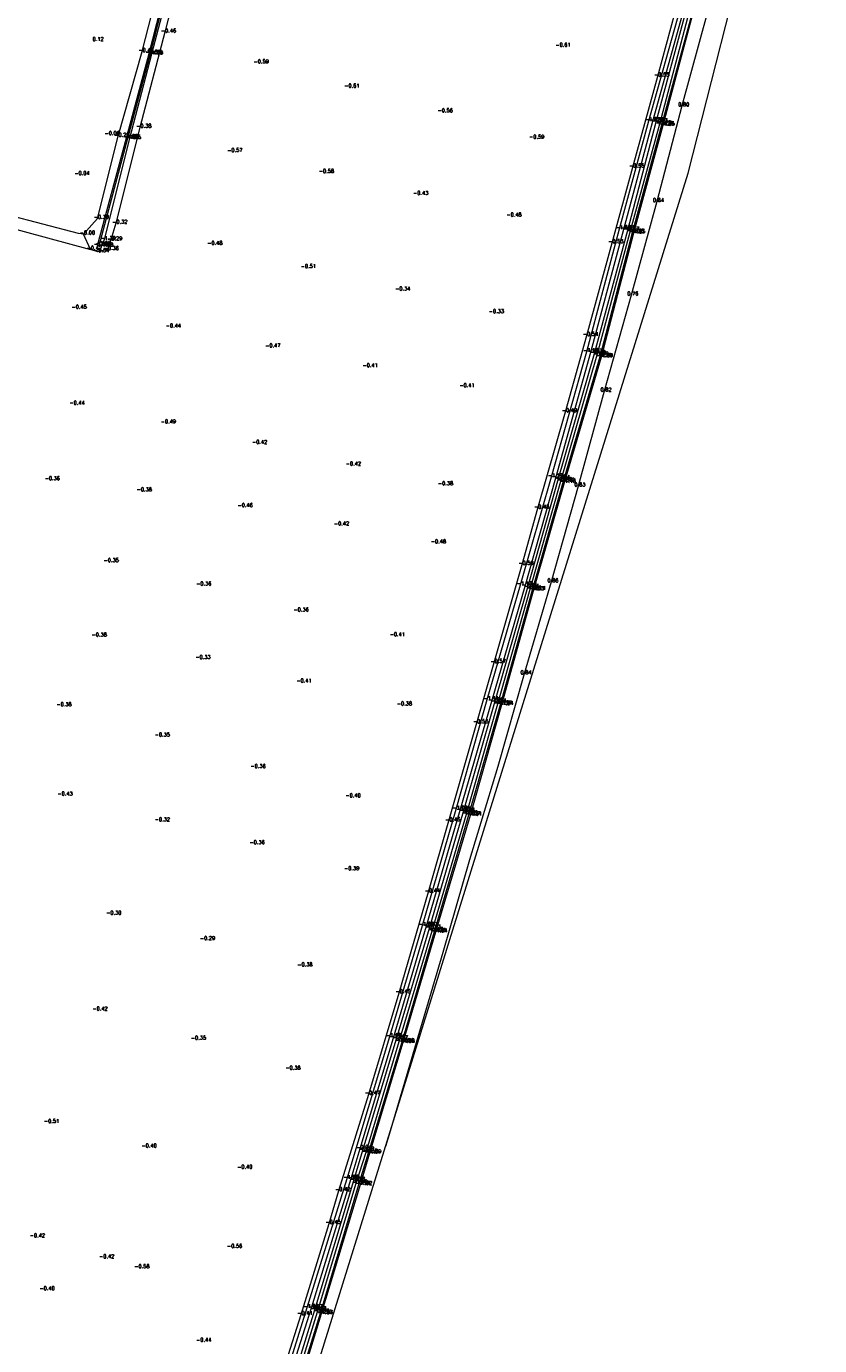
# Model space of a CAD drawing. Header units: metres. Extents: x 102665 to 103901, y 415762 to 419767.
# Tile 62 of 93: x 103528 to 103743, y 418715 to 419072. Entities that reach past the tile are written whole.
import ezdxf

# ---------------------------------------------------------------- set-up
doc = ezdxf.new("R2010")
doc.units = ezdxf.units.M
doc.header["$MEASUREMENT"] = 0
for name, color, linetype, lineweight in [('DTM-Bodemsloot', 162, 'Continuous', 0), ('DTM-Hoogtecijfer', 7, 'Continuous', 0), ('DTM_27-12-2009_terrestrisch', 97, 'Continuous', 0), ('DTM_talud', 94, 'Continuous', 0)]:
    doc.layers.add(name, color=color, linetype=linetype, lineweight=lineweight)
doc.styles.get("Standard").update_dxf_attribs({"font": 'txt.shx'})

msp = doc.modelspace()

# ---------------------------------------------------------------- linework, layer by layer
at = {"layer": 'DTM-Bodemsloot'}
for points in [[(103536.93, 418509.58, -1.99), (103547.04, 418540.65, -1.87), (103556.84, 418571.12, -1.95), (103566.52, 418600.84, -1.83), (103576.88, 418633.32, -1.86), (103586.38, 418663.66, -1.87), (103595.7, 418693.79, -1.88), (103605.59, 418725.01, -1.93), (103616.36, 418759.99, -2.04), (103618.76, 418768.1, -2.04), (103627.81, 418798.06, -1.96), (103636.7, 418828.34, -2.03), (103645.78, 418859.61, -1.89), (103654.4, 418889.17, -1.99), (103663.4, 418920.24, -1.98), (103671.63, 418949.56, -2.08), (103681.18, 418983.51, -1.97), (103690.06, 419016.77, -1.85), (103697.92, 419046.03, -1.8), (103706.34, 419076.43, -1.96), (103714.81, 419109.79, -1.72), (103722.34, 419136.99, -1.89), (103722.88, 419139.75, -2.13), (103723.49, 419142.38, -1.78)], [(103539.17, 418508.31, -1.53), (103549.4, 418539.24, -1.43), (103559.2, 418569.7, -1.54), (103569.13, 418599.5, -1.6), (103579.22, 418631.97, -1.46), (103588.99, 418662.31, -1.62), (103598.28, 418692.24, -1.47), (103607.99, 418723.61, -1.39), (103618.44, 418758.44, -1.37), (103620.99, 418766.95, -1.41), (103630.13, 418796.96, -1.36), (103638.82, 418826.82, -1.33), (103648.19, 418858.38, -1.37), (103656.71, 418888.27, -1.37), (103665.37, 418919.23, -1.53), (103673.74, 418948.59, -1.49), (103683.67, 418982.31, -1.39), (103692.44, 419015.91, -1.38), (103700.36, 419044.98, -1.28), (103708.6, 419075.37, -1.34), (103717.56, 419108.82, -1.29), (103724.59, 419136.55, -1.23), (103724.9, 419137.41, -1.21)], [(103539.58, 418508.22, -1.11), (103549.93, 418539.15, -0.84), (103559.62, 418569.58, -1.08), (103569.55, 418599.56, -1.12), (103579.58, 418631.99, -1.03), (103589.37, 418662.24, -1.06), (103598.7, 418692.14, -1.02), (103608.28, 418723.48, -1.03), (103618.89, 418758.41, -1.02), (103621.37, 418766.94, -1.08), (103630.41, 418796.9, -1.08), (103639.24, 418826.72, -1.04), (103648.58, 418858.32, -1.01), (103657.09, 418888.22, -1.04), (103665.76, 418919.29, -1.14), (103674.01, 418948.3, -1.16), (103684, 418982.28, -1.09), (103692.73, 419015.79, -1.05), (103700.71, 419044.93, -1.05), (103708.83, 419075.28, -1.06), (103717.9, 419108.75, -1.04), (103724.96, 419136.49, -0.98)], [(103548.28, 419012.61, -1.6), (103555.91, 419041.43, -1.66), (103562.05, 419064.31, -1.7), (103568.15, 419088.37, -1.7), (103571.44, 419101.85, -1.78), (103571.77, 419105.32, -1.77)], [(103536.09, 418509.83, -1.3), (103545.9, 418540.94, -1.06), (103555.81, 418571.24, -1.02), (103565.42, 418600.94, -1.08), (103575.62, 418633.66, -1.03), (103585.2, 418663.82, -1.12), (103594.74, 418694.15, -1.07), (103604.45, 418725.1, -1.06), (103615.24, 418760.02, -1.08), (103626.76, 418798.41, -1.1), (103635.64, 418828.48, -1.06), (103644.73, 418859.92, -1.03), (103653.12, 418889.54, -1.11), (103662.14, 418920.6, -1.13), (103670.54, 418949.84, -1.12), (103680.09, 418983.67, -1.13), (103688.87, 419016.88, -1.08), (103696.82, 419046.09, -1.07), (103705.39, 419076.56, -1.4)], [(103538.08, 418509.08, -2.18), (103548.11, 418540.12, -2.27), (103557.87, 418570.54, -2.23), (103567.65, 418600.16, -2.16), (103577.81, 418632.92, -2.25), (103587.56, 418663.07, -2.25), (103596.81, 418693.19, -2.27), (103606.53, 418724.54, -2.23), (103617.04, 418759.49, -2.26), (103619.51, 418767.66, -2.3), (103628.59, 418797.83, -2.27), (103637.49, 418827.76, -2.23), (103646.69, 418859.32, -2.26), (103655.2, 418888.9, -2.24), (103664.1, 418919.95, -2.21), (103672.37, 418949.33, -2.24), (103682.13, 418983.15, -2.19), (103691.11, 419016.54, -2.17), (103698.79, 419045.78, -2.13), (103706.98, 419076.19, -2.18)], [(103538.48, 418508.52, -1.86), (103548.72, 418539.56, -1.85), (103558.57, 418569.92, -1.89), (103568.41, 418599.74, -1.78), (103578.5, 418632.31, -1.9), (103588.3, 418662.62, -1.89), (103597.53, 418692.6, -1.88), (103607.24, 418723.96, -1.84), (103617.68, 418758.75, -1.9), (103620.38, 418767.11, -1.83), (103629.34, 418797.08, -1.89), (103638.21, 418827, -1.85), (103647.5, 418858.57, -1.85), (103655.99, 418888.38, -1.79), (103664.69, 418919.41, -1.86), (103673.02, 418948.67, -1.88), (103682.87, 418982.77, -1.89), (103691.77, 419016.07, -1.91), (103699.79, 419045.24, -1.72), (103707.81, 419075.72, -1.83)]]:
    msp.add_polyline3d(points, dxfattribs=at)
at = {"layer": 'DTM_27-12-2009_terrestrisch'}
msp.add_polyline3d([(103539.74, 418492.21, 0), (103667.84, 418904.46, 0), (103707.44, 419031.89, 0), (103743.01, 419171.57, 0)], dxfattribs=at)
at = {"layer": 'DTM_talud'}
for points in [[(103511.01, 419090.8, -1.78), (103512.03, 419090.5, -1.68), (103538.43, 419097.39, -1.45), (103552.26, 419101.15, -1.42), (103571.71, 419106.11, -1.41), (103572.63, 419105.57, -1.51), (103571.83, 419101.77, -1.72), (103568.63, 419088.2, -1.58), (103562.33, 419064.15, -1.63), (103556.4, 419041.28, -1.55), (103549.52, 419014.02, -1.39), (103548.9, 419012.17, -1.38), (103547.7, 419012.36, -1.39), (103555.58, 419041.52, -1.65), (103561.68, 419064.32, -1.63), (103567.81, 419088.39, -1.65), (103571.17, 419101.98, -1.65), (103571, 419104.87, -1.52), (103552.32, 419100.23, -1.43), (103538.63, 419096.79, -1.47), (103511.71, 419089.95, -1.64), (103510.54, 419089.38, -1.78), (103510.09, 419088.62, -1.84)], [(103572.54, 419095.87, -0.46), (103565.89, 419070.07, -0.46), (103559.21, 419044.33, -0.38), (103552.71, 419018.38, -0.32), (103551.32, 419013.88, -0.29), (103550.41, 419011.26, -0.36), (103547.79, 419010.68, -0.54), (103545.79, 419011.33, -0.42), (103543.94, 419015.46, 0), (103547.7, 419019.7, -0.39), (103553.29, 419041.9, -0.25), (103559.79, 419064.82, -0.44), (103565.92, 419088.81, -0.46)], [(103594.68, 418697.61, -0.32), (103602.77, 418723.23, -0.41), (103610.38, 418747.9, -0.45), (103612.98, 418756.74, -0.42), (103621.06, 418782.84, -0.47), (103629.3, 418810.26, -0.45), (103637.25, 418837.53, -0.44), (103642.77, 418856.74, -0.45), (103650.29, 418883.27, -0.53), (103655.01, 418899.56, -0.57), (103662.54, 418926.12, -0.59), (103666.79, 418941.31, -0.48), (103674.33, 418967.4, -0.49), (103680.03, 418988.01, -0.54), (103686.87, 419013.1, -0.53), (103692.51, 419033.57, -0.55), (103699.25, 419058.21, -0.55), (103706.25, 419084.25, -0.57)], [(103712.8, 419075.82, 0.7), (103705.77, 419050.14, 0.8), (103698.95, 419024.24, 0.84), (103692.01, 418998.96, 0.76), (103684.75, 418972.99, 0.82), (103677.69, 418947.28, 0.83), (103670.4, 418921.39, 0.86), (103663.12, 418896.52, 0.84), (103655.95, 418871.47, 0.73), (103648.35, 418846.22, 0.89), (103641.08, 418821.18, 0.83), (103634.31, 418798.25, 0.91), (103626.88, 418772.79, 0.79), (103625.65, 418768.67, 0.78)], [(103543.94, 419015.46, 0), (103542.56, 419015.61, 0), (103523.29, 419020.64, 0.04), (103505.77, 419025.56, 0.05), (103495.99, 419026.75, -0.28), (103505.44, 419023.22, -0.37), (103522.55, 419017.63, -0.27), (103545.79, 419011.33, -0.42)]]:
    msp.add_polyline3d(points, dxfattribs=at)

# ---------------------------------------------------------------- texts
at = {"layer": 'DTM-Hoogtecijfer', "linetype": 'Continuous', "lineweight": 0}
for s, p in [('0.12', (103546.38, 419067.69)), ('-0.46', (103564.89, 419069.98)), ('-0.44', (103558.79, 419064.73)), ('-1.63', (103560.69, 419064.23)), ('-1.70', (103561.05, 419064.22)), ('-1.63', (103561.33, 419064.06)), ('-0.61', (103671.56, 419066.17)), ('-0.59', (103589.95, 419061.65)), ('-0.55', (103698.25, 419058.11)), ('-0.61', (103614.46, 419055.1)), ('0.80', (103704.77, 419050.05)), ('-0.56', (103639.7, 419048.42)), ('-1.07', (103695.82, 419046)), ('-1.80', (103696.92, 419045.93)), ('-0.06', (103549.65, 419042.27)), ('-0.38', (103558.21, 419044.24)), ('-2.13', (103697.8, 419045.69)), ('-1.72', (103698.79, 419045.14)), ('-1.28', (103699.36, 419044.89)), ('-1.05', (103699.71, 419044.84)), ('-0.25', (103552.29, 419041.81)), ('-1.65', (103554.58, 419041.42)), ('-1.66', (103554.91, 419041.34)), ('-1.55', (103555.4, 419041.19)), ('-0.59', (103664.45, 419041.3)), ('-0.57', (103582.8, 419037.68)), ('-0.04', (103541.47, 419031.46)), ('-0.58', (103607.6, 419032.02)), ('-0.55', (103691.51, 419033.47)), ('-0.43', (103633.07, 419026.1)), ('0.84', (103697.95, 419024.15)), ('-0.39', (103546.7, 419019.61)), ('-0.39', (103546.7, 419019.61)), ('-0.32', (103551.71, 419018.29)), ('-0.48', (103658.31, 419020.23)), ('-0.00', (103542.94, 419015.37)), ('-0.00', (103542.94, 419015.37)), ('-1.39', (103548.52, 419013.93)), ('-0.29', (103550.32, 419013.79)), ('-1.08', (103687.87, 419016.79)), ('-1.85', (103689.06, 419016.68)), ('-2.17', (103690.11, 419016.44)), ('-1.91', (103690.77, 419015.97)), ('-1.38', (103691.44, 419015.82)), ('-1.05', (103691.73, 419015.7)), ('-0.42', (103544.79, 419011.24)), ('-0.42', (103544.79, 419011.24)), ('-1.39', (103546.7, 419012.27)), ('-0.54', (103546.8, 419010.58)), ('-1.60', (103547.28, 419012.51)), ('-1.38', (103547.9, 419012.08)), ('-0.36', (103549.41, 419011.16)), ('-0.48', (103577.41, 419012.56)), ('-0.53', (103685.87, 419013.01)), ('-0.51', (103602.7, 419006.3)), ('-0.34', (103628.24, 419000.23)), ('0.76', (103691.01, 418998.87)), ('-0.45', (103540.72, 418995.29)), ('-0.33', (103653.54, 418994.11)), ('-0.44', (103566.19, 418990.2)), ('-0.54', (103679.03, 418987.92)), ('-0.47', (103593.09, 418984.84)), ('-1.13', (103679.09, 418983.58)), ('-1.97', (103680.18, 418983.41)), ('-2.19', (103681.13, 418983.06)), ('-1.89', (103681.87, 418982.67)), ('-1.39', (103682.67, 418982.22)), ('-1.09', (103683, 418982.19)), ('-0.41', (103619.41, 418979.48)), ('-0.41', (103645.59, 418974.06)), ('0.82', (103683.75, 418972.89)), ('-0.44', (103540.15, 418969.35)), ('-0.49', (103673.33, 418967.31)), ('-0.49', (103564.83, 418964.28)), ('-0.42', (103589.52, 418958.73)), ('-0.42', (103614.88, 418952.89)), ('-1.12', (103669.54, 418949.75)), ('-2.08', (103670.63, 418949.46)), ('-0.36', (103533.44, 418948.91)), ('-0.38', (103558.32, 418945.92)), ('-0.38', (103639.79, 418947.56)), ('-2.24', (103671.37, 418949.24)), ('-1.88', (103672.02, 418948.58)), ('-1.49', (103672.74, 418948.5)), ('-1.16', (103673.01, 418948.2)), ('0.83', (103676.69, 418947.19)), ('-0.46', (103585.62, 418941.65)), ('-0.48', (103665.79, 418941.22)), ('-0.42', (103611.67, 418936.7)), ('-0.48', (103637.88, 418931.85)), ('-0.35', (103549.37, 418926.77)), ('-0.59', (103661.55, 418926.03)), ('0.86', (103669.4, 418921.29)), ('-0.36', (103574.42, 418920.42)), ('-1.13', (103661.14, 418920.5)), ('-1.98', (103662.4, 418920.15)), ('-2.21', (103663.1, 418919.85)), ('-1.86', (103663.69, 418919.31)), ('-1.53', (103664.37, 418919.13)), ('-1.14', (103664.76, 418919.2)), ('-0.36', (103600.74, 418913.41)), ('-0.38', (103546.14, 418906.64)), ('-0.41', (103626.75, 418906.71)), ('-0.33', (103574.19, 418900.56)), ('-0.57', (103654.01, 418899.46)), ('0.84', (103662.12, 418896.42)), ('-0.41', (103601.51, 418894.21)), ('-1.11', (103652.12, 418889.45)), ('-1.99', (103653.4, 418889.08)), ('-2.24', (103654.2, 418888.81)), ('-0.38', (103536.61, 418887.81)), ('-0.38', (103628.68, 418888)), ('-1.79', (103654.99, 418888.28)), ('-1.37', (103655.71, 418888.18)), ('-1.04', (103656.09, 418888.13)), ('-0.53', (103649.29, 418883.17)), ('-0.35', (103563.2, 418879.6)), ('-0.36', (103589.1, 418871.08)), ('-0.43', (103536.9, 418863.63)), ('-0.40', (103614.79, 418863.16)), ('-0.32', (103563.21, 418856.66)), ('-0.45', (103641.77, 418856.64)), ('-1.03', (103643.73, 418859.82)), ('-1.89', (103644.78, 418859.51)), ('-2.26', (103645.69, 418859.22)), ('-1.85', (103646.5, 418858.47)), ('-1.37', (103647.19, 418858.29)), ('-1.01', (103647.58, 418858.22)), ('-0.36', (103588.84, 418850.48)), ('-0.39', (103614.41, 418843.45)), ('-0.44', (103636.25, 418837.43)), ('-0.30', (103550.08, 418831.41)), ('-1.06', (103634.64, 418828.39)), ('-2.03', (103635.7, 418828.24)), ('-0.29', (103575.43, 418824.55)), ('-2.23', (103636.49, 418827.66)), ('-1.85', (103637.21, 418826.91)), ('-1.33', (103637.82, 418826.73)), ('-1.04', (103638.24, 418826.62)), ('-0.38', (103601.77, 418817.43)), ('-0.45', (103628.3, 418810.16)), ('-0.42', (103546.35, 418805.5)), ('-0.35', (103572.98, 418797.6)), ('-1.10', (103625.76, 418798.32)), ('-1.96', (103626.81, 418797.97)), ('-2.27', (103627.59, 418797.74)), ('-1.89', (103628.34, 418796.98)), ('-1.36', (103629.13, 418796.86)), ('-1.08', (103629.41, 418796.81)), ('-0.38', (103598.53, 418789.5)), ('-0.47', (103620.06, 418782.74)), ('-0.51', (103533.25, 418775.07)), ('-0.40', (103559.64, 418768.43)), ('-2.04', (103617.76, 418768.01)), ('-2.30', (103618.51, 418767.56)), ('-1.83', (103619.38, 418767.01)), ('-1.41', (103619.99, 418766.86)), ('-1.09', (103620.37, 418766.85)), ('-0.40', (103585.51, 418762.7)), ('-1.08', (103614.24, 418759.93)), ('-2.04', (103615.36, 418759.89)), ('-2.26', (103616.04, 418759.39)), ('-1.90', (103616.68, 418758.65)), ('-1.37', (103617.44, 418758.35)), ('-1.02', (103617.89, 418758.32)), ('-0.42', (103611.98, 418756.65)), ('-0.45', (103609.38, 418747.8)), ('-0.42', (103529.4, 418744.14)), ('-0.56', (103582.75, 418741.3)), ('-0.42', (103548.16, 418738.48)), ('-0.58', (103557.68, 418735.78)), ('-0.40', (103532.04, 418729.84)), ('-1.06', (103603.45, 418725.01)), ('-1.93', (103604.59, 418724.92)), ('-0.41', (103601.77, 418723.14)), ('-2.23', (103605.53, 418724.45)), ('-1.84', (103606.25, 418723.86)), ('-1.39', (103606.99, 418723.52)), ('-1.03', (103607.28, 418723.39)), ('-0.44', (103574.4, 418715.92))]:
    msp.add_text(s, height=1, dxfattribs=at).set_placement(p)

doc.saveas('drawing.dxf')
